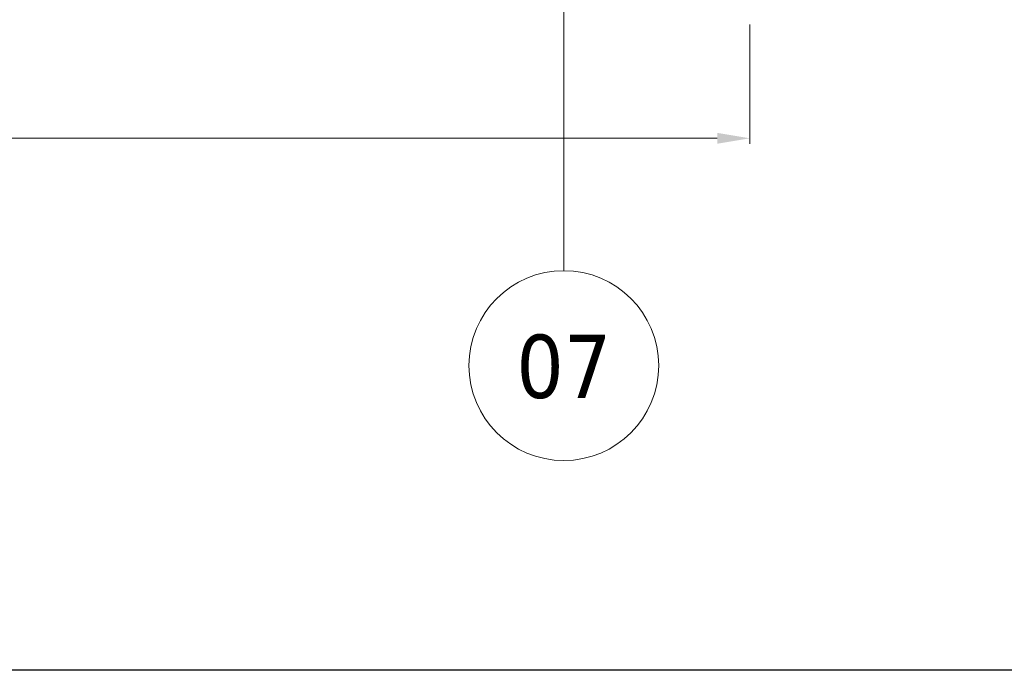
# Model space of a CAD drawing. Extents: x 50445 to 145605, y -10968 to 41989.
# Tile 79 of 256: x 56396 to 58989, y 31714 to 33428. Entities that reach past the tile are written whole.
import ezdxf

# ---------------------------------------------------------------- set-up
doc = ezdxf.new("R2010")
doc.units = 0
doc.header["$LTSCALE"] = 414.30304
doc.header["$MEASUREMENT"] = 0
doc.linetypes.add('stramien', pattern=[22.225, 12.7, -3.175, 3.175, -3.175])
doc.layers.get('0').update_dxf_attribs({"linetype": 'CONTINUOUS'})
doc.layers.get('Defpoints').update_dxf_attribs({"linetype": 'CONTINUOUS'})
doc.layers.add('LIJN18', color=30, linetype='CONTINUOUS', lineweight=18)
doc.layers.add('S-GRID', color=1, linetype='CONTINUOUS', lineweight=18)
doc.styles.add('Tahoma', font='tahoma.ttf', dxfattribs={"height": 333.256173})
doc.dimstyles.get("Standard").update_dxf_attribs({"dimtxt": 0.18, "dimasz": 0.18, "dimexe": 0.18, "dimexo": 0.0625, "dimgap": 0.09, "dimtad": 0, "dimtih": 1, "dimtoh": 1, "dimdec": 4, "dimzin": 0, "dimdsep": 46, "dimtxsty": 'Standard', "dimcen": 0.09, "dimadec": 0, "dimazin": 0, "dimtfac": 1, "dimtdec": 4, "dimtofl": 0, "dimtmove": 0, "dimatfit": 3, "dimfxl": 1, "dimtolj": 1, "dimtzin": 0, "dimarcsym": 0})

# ---------------------------------------------------------------- blocks, each defined once
blk = doc.blocks.new('*D128')
at = {"layer": 'Defpoints', "color": 0, "linetype": 'Continuous', "lineweight": 0, "transparency": 16777216}
for p in [(51438.9, 33428.6), (58318.9, 33429.6), (51438.9, 33115.3)]:
    blk.add_point(p, dxfattribs=at)
at = {"layer": 'LIJN18', "color": 0, "linetype": 'Continuous', "lineweight": 0, "transparency": 16777216}
for p, q in [((51438.9, 33413.6), (51438.9, 33100.3)), ((58318.9, 33414.6), (58318.9, 33100.3)), ((58232.9, 33115.3), (51524.9, 33115.3))]:
    blk.add_line(p, q, dxfattribs=at)
for points in [[(51524.9, 33129.6), (51524.9, 33101), (51438.9, 33115.3)], [(58232.9, 33129.6), (58232.9, 33101), (58318.9, 33115.3)]]:
    blk.add_solid(points, dxfattribs=at)
at = {"layer": 'LIJN18', "color": 0, "linetype": 'Continuous', "lineweight": 0, "transparency": 16777216, "insert": (54878.9, 33183.3), "char_height": 86, "attachment_point": 5}
blk.add_mtext('\\A1;6555', dxfattribs=at)
blk = doc.blocks.new('Grid - 5 mm-3639987-plotview doorsnede C C  -  1 op 100')
at = {"layer": 'S-GRID'}
blk.add_circle((4516.6, -11135), 500, dxfattribs=at)
for start, end in [(360, 180), (180, 360)]:
    blk.add_arc((4516.6, -11135), 500, start, end, dxfattribs=at)

msp = doc.modelspace()

# ---------------------------------------------------------------- linework, layer by layer
msp.add_lwpolyline([(50444.8, 31714.2), (50444.8, 41989.4), (65294.8, 41989.4), (65294.8, 31714.2)], close=True)
at = {"layer": 'S-GRID', "linetype": 'stramien'}
msp.add_line((57828.9, 32766.7), (57828.9, 33918.6), dxfattribs=at)

# ---------------------------------------------------------------- block references
at = {"layer": 'S-GRID', "xscale": 0.5, "yscale": 0.5, "zscale": 0.5}
msp.add_blockref('Grid - 5 mm-3639987-plotview doorsnede C C  -  1 op 100', (55570.6, 38084.2), dxfattribs=at)

# ---------------------------------------------------------------- dimensions: what is measured, and where the dimension line sits
at = {"layer": 'LIJN18', "linetype": 'Continuous', "lineweight": 0}
dim = msp.add_linear_dim(base=(51438.9, 33115.3), p1=(58318.9, 33429.6), p2=(51438.9, 33428.6), text='6555', dimstyle='Standard', override={"dimtxt": 86, "dimasz": 86, "dimexe": 15, "dimexo": 15, "dimgap": 25, "dimtad": 1, "dimdec": 0, "dimdsep": 0, "dimpost": '<>', "dimlwd": 0, "dimlwe": 0}, dxfattribs=at)
dim.commit()
dim.dimension.update_dxf_attribs({"geometry": '*D128', "text_midpoint": (54878.9, 33183.3)})

# ---------------------------------------------------------------- next in the draw order: texts
at = {"layer": 'S-GRID', "insert": (57828.9, 32598.2), "char_height": 166.63, "width": 302.385, "attachment_point": 2, "line_spacing_factor": 1.000232, "style": 'Tahoma', "bg_fill": 3, "box_fill_scale": 1.25, "bg_fill_color": 0, "bg_fill_transparency": 0}
msp.add_mtext('07', dxfattribs=at)

doc.saveas('drawing.dxf')
